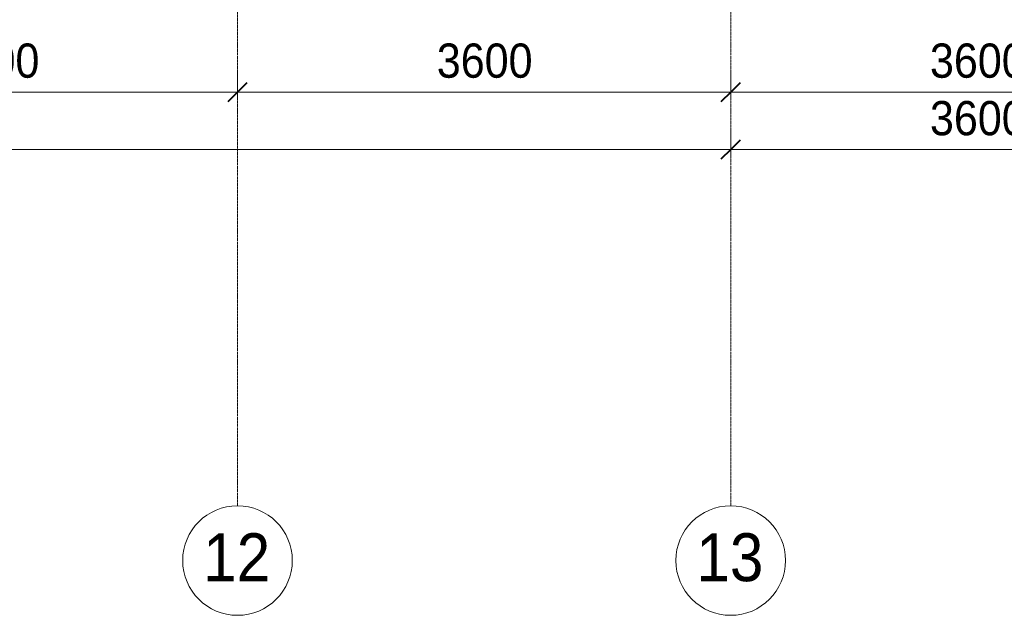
# Model space of a CAD drawing. Header units: millimetres. Extents: x 5617 to 112069, y 7718 to 237687.
# Tile 44 of 62: x 67156 to 74344, y 54849 to 59197. Entities that reach past the tile are written whole.
import ezdxf

# ---------------------------------------------------------------- set-up
doc = ezdxf.new("R2010")
doc.units = ezdxf.units.MM
doc.linetypes.add('Линия сетки', pattern=[25, 20, -2.5, 0, -2.5])
for name, color, linetype, lineweight in [('Оси', 7, 'Continuous', 9), ('Размеры', 7, 'Continuous', 9), ('Размеры-100', 7, 'Continuous', 9)]:
    doc.layers.add(name, color=color, linetype=linetype, lineweight=lineweight)
doc.styles.add('Arial', font='arial.ttf', dxfattribs={"width": 0.9, "height": 250})
doc.styles.add('Arial_1', font='arial.ttf', dxfattribs={"width": 0.9, "height": 350})
doc.dimstyles.new('Основной_2_5_мм', dxfattribs={"dimscale": 304.8, "dimtxt": 255.06485, "dimasz": 0.463911, "dimexe": 0.492126, "dimexo": 0.492126, "dimgap": 0.098425, "dimtad": 1, "dimdec": 0, "dimdsep": 46, "dimtxsty": 'Arial', "dimblk1": 'OBLIQUE', "dimblk2": 'OBLIQUE', "dimsah": 1, "dimcen": 0.09, "dimdle": 0.492126, "dimazin": 2, "dimtfac": 1, "dimtdec": 4, "dimtix": 1, "dimtmove": 0, "dimatfit": 3, "dimfxl": 1, "dimtvp": 1, "dimtolj": 1, "dimtzin": 0, "dimlwd": 20, "dimlwe": 20, "dimarcsym": 2})

# ---------------------------------------------------------------- blocks, each defined once
blk = doc.blocks.new('Ось сетки - Круг_Ø8 мм-6577-МКСС_K1_L26_85_950_1')
at = {"layer": 'Оси', "lineweight": 20}
for start, end in [(360, 180), (180, 360)]:
    blk.add_arc((0, 0), 4, start, end, dxfattribs=at)
blk = doc.blocks.new('DIMBLOCK14-МКСС_K1_L26_85_950_1')
at = {"layer": 'Размеры-100', "lineweight": 20, "transparency": 16777216}
for p, q in [((65146.3, 58668.6), (65146.3, 58818.6)), ((68746.3, 58668.6), (68746.3, 58818.6)), ((65146.3, 58668.6), (68746.3, 58668.6)), ((65146.3, 58668.6), (65146.3, 58618.6)), ((68746.3, 58668.6), (68746.3, 58618.6))]:
    blk.add_line(p, q, dxfattribs=at)
at = {"layer": 'Размеры-100', "lineweight": 40, "transparency": 16777216}
for p, q in [((65146.3, 58668.6), (65217, 58739.3)), ((68746.3, 58668.6), (68817, 58739.3)), ((65146.3, 58668.6), (65075.6, 58597.9)), ((68746.3, 58668.6), (68675.6, 58597.9))]:
    blk.add_line(p, q, dxfattribs=at)
at = {"layer": 'Размеры-100', "color": 0, "lineweight": 20, "transparency": 16777216, "insert": (66601, 59023.2), "char_height": 250, "width": 828.765, "attachment_point": 1, "line_spacing_factor": 0.941778, "style": 'Arial'}
blk.add_mtext('3600', dxfattribs=at)
blk = doc.blocks.new('_Oblique')
at = {"color": 0, "linetype": 'ByBlock', "lineweight": -2}
blk.add_line((-0.5, -0.5), (0.5, 0.5), dxfattribs=at)
blk = doc.blocks.new('DIMBLOCK15-МКСС_K1_L26_85_950_1')
at = {"layer": 'Размеры-100', "lineweight": 20, "transparency": 16777216}
for p, q in [((68746.3, 58668.6), (68746.3, 58818.6)), ((72346.3, 58668.6), (72346.3, 58818.6)), ((68746.3, 58668.6), (72346.3, 58668.6)), ((68746.3, 58668.6), (68746.3, 58618.6)), ((72346.3, 58668.6), (72346.3, 58618.6))]:
    blk.add_line(p, q, dxfattribs=at)
at = {"layer": 'Размеры-100', "lineweight": 40, "transparency": 16777216}
for p, q in [((68746.3, 58668.6), (68817, 58739.3)), ((72346.3, 58668.6), (72417, 58739.3)), ((68746.3, 58668.6), (68675.6, 58597.9)), ((72346.3, 58668.6), (72275.6, 58597.9))]:
    blk.add_line(p, q, dxfattribs=at)
at = {"layer": 'Размеры-100', "color": 0, "lineweight": 20, "transparency": 16777216, "insert": (70201, 59023.2), "char_height": 250, "width": 828.765, "attachment_point": 1, "line_spacing_factor": 0.941778, "style": 'Arial'}
blk.add_mtext('3600', dxfattribs=at)
blk = doc.blocks.new('DIMBLOCK16-МКСС_K1_L26_85_950_1')
at = {"layer": 'Размеры-100', "lineweight": 20, "transparency": 16777216}
for p, q in [((72346.3, 58668.6), (72346.3, 58818.6)), ((75946.3, 58668.6), (75946.3, 58818.6)), ((72346.3, 58668.6), (75946.3, 58668.6)), ((72346.3, 58668.6), (72346.3, 58618.6)), ((75946.3, 58668.6), (75946.3, 58618.6))]:
    blk.add_line(p, q, dxfattribs=at)
at = {"layer": 'Размеры-100', "lineweight": 40, "transparency": 16777216}
for p, q in [((72346.3, 58668.6), (72417, 58739.3)), ((75946.3, 58668.6), (76017, 58739.3)), ((72346.3, 58668.6), (72275.6, 58597.9)), ((75946.3, 58668.6), (75875.6, 58597.9))]:
    blk.add_line(p, q, dxfattribs=at)
at = {"layer": 'Размеры-100', "color": 0, "lineweight": 20, "transparency": 16777216, "insert": (73801, 59023.2), "char_height": 250, "width": 828.765, "attachment_point": 1, "line_spacing_factor": 0.941778, "style": 'Arial'}
blk.add_mtext('3600', dxfattribs=at)
blk = doc.blocks.new('DIMBLOCK19-МКСС_K1_L26_85_950_1')
at = {"layer": 'Размеры-100', "lineweight": 20, "transparency": 16777216}
for p, q in [((29146.3, 58248.6), (29146.3, 58398.6)), ((72346.3, 58248.6), (72346.3, 58398.6)), ((28996.3, 58248.6), (72346.3, 58248.6)), ((29146.3, 58248.6), (29146.3, 58198.6)), ((72346.3, 58248.6), (72346.3, 58198.6))]:
    blk.add_line(p, q, dxfattribs=at)
at = {"layer": 'Размеры-100', "lineweight": 40, "transparency": 16777216}
for p, q in [((29146.3, 58248.6), (29217, 58319.3)), ((72346.3, 58248.6), (72417, 58319.3)), ((29146.3, 58248.6), (29075.6, 58177.9)), ((72346.3, 58248.6), (72275.6, 58177.9))]:
    blk.add_line(p, q, dxfattribs=at)
at = {"layer": 'Размеры-100', "color": 0, "lineweight": 20, "transparency": 16777216, "insert": (50314.6, 58603.2), "char_height": 250, "width": 1035.956, "attachment_point": 1, "line_spacing_factor": 0.941778, "style": 'Arial'}
blk.add_mtext('43200', dxfattribs=at)
blk = doc.blocks.new('DIMBLOCK20-МКСС_K1_L26_85_950_1')
at = {"layer": 'Размеры-100', "lineweight": 20, "transparency": 16777216}
for p, q in [((72346.3, 58248.6), (72346.3, 58398.6)), ((75946.3, 58248.6), (75946.3, 58398.6)), ((72346.3, 58248.6), (75946.3, 58248.6)), ((72346.3, 58248.6), (72346.3, 58198.6)), ((75946.3, 58248.6), (75946.3, 58198.6))]:
    blk.add_line(p, q, dxfattribs=at)
at = {"layer": 'Размеры-100', "lineweight": 40, "transparency": 16777216}
for p, q in [((72346.3, 58248.6), (72417, 58319.3)), ((75946.3, 58248.6), (76017, 58319.3)), ((72346.3, 58248.6), (72275.6, 58177.9)), ((75946.3, 58248.6), (75875.6, 58177.9))]:
    blk.add_line(p, q, dxfattribs=at)
at = {"layer": 'Размеры-100', "color": 0, "lineweight": 20, "transparency": 16777216, "insert": (73801, 58603.2), "char_height": 250, "width": 828.765, "attachment_point": 1, "line_spacing_factor": 0.941778, "style": 'Arial'}
blk.add_mtext('3600', dxfattribs=at)

msp = doc.modelspace()

# ---------------------------------------------------------------- linework, layer by layer
at = {"layer": 'Оси', "linetype": 'Линия сетки'}
for p, q in [((68746.3, 55648.9), (68746.3, 78180)), ((72346.3, 55648.9), (72346.3, 78180))]:
    msp.add_line(p, q, dxfattribs=at)

# ---------------------------------------------------------------- block references
at = {"layer": 'Оси', "lineweight": 20, "xscale": 99.99999999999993, "yscale": 99.99999999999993, "zscale": 99.99999999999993}
for p in [(68746.3, 55248.9), (72346.3, 55248.9)]:
    msp.add_blockref('Ось сетки - Круг_Ø8 мм-6577-МКСС_K1_L26_85_950_1', p, dxfattribs=at)

# ---------------------------------------------------------------- texts
at = {"layer": 'Оси', "char_height": 350, "width": 606.076, "attachment_point": 1, "style": 'Arial_1'}
for s, insert in [('12', (68495.7, 55447.9)), ('13', (72095.7, 55447.9))]:
    msp.add_mtext(s, dxfattribs=dict(at, insert=insert))

# ---------------------------------------------------------------- dimensions: what is measured, and where the dimension line sits
at = {"layer": 'Размеры', "lineweight": 20}
for base, p1, p2, override, picture, middle in [((68746.3, 58668.6), (65146.3, 58768.6), (68746.3, 58768.6), {"dimpost": '<>', "dimfxl": 3600}, 'DIMBLOCK14-МКСС_K1_L26_85_950_1', (66946.3, 58826.3)), ((72346.3, 58668.6), (68746.3, 58768.6), (72346.3, 58768.6), {"dimpost": '<>', "dimfxl": 3600}, 'DIMBLOCK15-МКСС_K1_L26_85_950_1', (70546.3, 58826.3)), ((75946.3, 58668.6), (72346.3, 58768.6), (75946.3, 58768.6), {"dimpost": '<>', "dimfxl": 3600}, 'DIMBLOCK16-МКСС_K1_L26_85_950_1', (74146.3, 58826.3)), ((72346.3, 58248.6), (29146.3, 58348.6), (72346.3, 58348.6), {"dimpost": '<>', "dimfxl": 43200}, 'DIMBLOCK19-МКСС_K1_L26_85_950_1', (50746.3, 58406.3)), ((75946.3, 58248.6), (72346.3, 58348.6), (75946.3, 58348.6), {"dimpost": '<>', "dimfxl": 3600}, 'DIMBLOCK20-МКСС_K1_L26_85_950_1', (74146.3, 58406.3))]:
    dim = msp.add_linear_dim(base=base, p1=p1, p2=p2, dimstyle='Основной_2_5_мм', override=override, dxfattribs=at)
    dim.commit()
    dim.dimension.update_dxf_attribs({"geometry": picture, "text_midpoint": middle})

doc.saveas('drawing.dxf')
